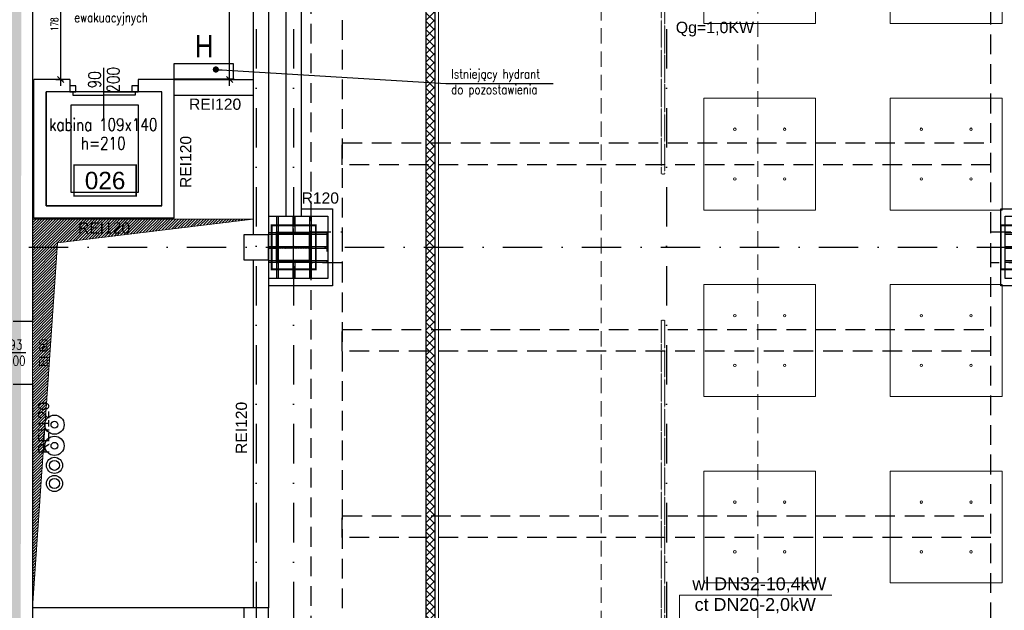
# Model space of a CAD drawing. Header units: centimetres. Extents: x -10702 to 24628, y -4437 to 19798.
# Tile 33 of 92: x 5819 to 7404, y 8016 to 8966. Entities that reach past the tile are written whole.
import ezdxf
from ezdxf.enums import TextEntityAlignment as Align

# ---------------------------------------------------------------- set-up
doc = ezdxf.new("R2010")
doc.units = ezdxf.units.CM
doc.header["$PDMODE"] = 35
doc.header["$PDSIZE"] = 0.1
for name, pattern in [('Balustrady$0$DASHED', [0.75, 0.5, -0.25]), ('CADVENT_HIDDEN', [0.8, 0.25, -0.55]), ('Kondygnacja  -0_5$0$DIVIDE', [31.75, 12.7, -6.35, 0, -6.35, 0, -6.35]), ('Kondygnacja  -0_5$0$HIDDEN', [9.525, 6.35, -3.175]), ('Kondygnacja  -0_5$0$HIDDEN2', [4.7625, 3.175, -1.5875]), ('Osie rzutów$0$DASHDOT2', [12.7, 6.35, -3.175, 0, -3.175])]:
    doc.linetypes.add(name, pattern=pattern)
doc.layers.get('0').update_dxf_attribs({"color": 8})
doc.layers.get('DEFPOINTS').update_dxf_attribs({"color": 8})
for name, color, linetype in [('ARCH_WIDOK_KONSTRUKCJA', 8, 'Continuous'), ('KJP_CT_centr_powrót', 6, '05_ciepło_technologiczne_pow'), ('KJP_CT_centr_zasilanie', 6, '05_ciepło_technologiczne_zas'), ('KJP_KK_OPISY MOCY klimakonwektorów', 7, 'Continuous'), ('Kondygnacja  -0_5$0$ARCH_ETAPOWANIE', 8, 'Kondygnacja  -0_5$0$DIVIDE'), ('Kondygnacja  -0_5$0$ARCH_GK', 8, 'Continuous'), ('Kondygnacja  -0_5$0$ARCH_HYDRANTY', 8, 'Continuous'), ('Kondygnacja  -0_5$0$ARCH_INFO_ETYK_DRZWI', 8, 'Continuous'), ('Kondygnacja  -0_5$0$ARCH_INFO_ETYK_DRZWI_IST', 8, 'Continuous'), ('Kondygnacja  -0_5$0$ARCH_INFO_ODPORNOŚĆ OGNIOWA', 8, 'Continuous'), ('Kondygnacja  -0_5$0$ARCH_INFO_OPISY', 8, 'Continuous'), ('Kondygnacja  -0_5$0$ARCH_INFO_OPISY_IST', 8, 'Continuous'), ('Kondygnacja  -0_5$0$ARCH_KONSTR_POWYŻEJ RZUTU', 8, 'Kondygnacja  -0_5$0$HIDDEN'), ('Kondygnacja  -0_5$0$ARCH_KONSTR_POWYŻEJ RZUTU_IST', 8, 'Kondygnacja  -0_5$0$HIDDEN2'), ('Kondygnacja  -0_5$0$ARCH_KONSTRUKCJA_NIEWIDOCZNA', 8, 'Continuous'), ('Kondygnacja  -0_5$0$ARCH_MUROWANE_IST', 8, 'Continuous'), ('Kondygnacja  -0_5$0$ARCH_OKŁADZINA', 8, 'Continuous'), ('Kondygnacja  -0_5$0$ARCH_POMOCNICZE', 8, 'Continuous'), ('Kondygnacja  -0_5$0$ARCH_SŁUPY', 8, 'Continuous'), ('Kondygnacja  -0_5$0$ARCH_WIDOK_IST', 8, 'Continuous'), ('Kondygnacja  -0_5$0$ARCH_ŚLUSARKA_DRZWI_IST', 8, 'Continuous'), ('Kondygnacja  -0_5$0$ARCH_ŻELBET_IST', 8, 'Continuous'), ('Osie rzutów$0$ARCH_INFO_OSIE_IST', 8, 'Osie rzutów$0$DASHDOT2'), ('Osie rzutów$0$ARCH_INFO_OSIE_OPISY_IST', 8, 'Continuous'), ('Pomieszczenia -05$0$ARCH_INFO_AREA_ETYKIETY_200', 8, 'Continuous')]:
    doc.layers.add(name, color=color, linetype=linetype)
for name, color, linetype, lineweight in [('bgde_opis ct 1', 7, 'Continuous', 20), ('KJP_WL_centrale went._zasil', 5, '04_WL_ZAS', 25), ('KJP_WL_centrale went_powrót', 5, '04_WL_POW', 25), ('Kondygnacja  -0_5$0$ARCH_INFO_WYMIARY', 8, 'Continuous', 9), ('Kondygnacja  -0_5$0$ARCH_WIDOK', 8, 'Continuous', 13), ('SU Lampy kwadratowe  -05$0$ARCH_SUFITY_PODWIESZANE', 8, 'Continuous', 9)]:
    doc.layers.add(name, color=color, linetype=linetype, lineweight=lineweight)
doc.styles.add('Arial', font='arial.ttf')
doc.styles.add('Kondygnacja  -0_5$0$Arial', font='arial.ttf')
doc.styles.add('Kondygnacja  -0_5$0$EtykietaPow01', font='ARIALN.TTF')
doc.styles.add('Kondygnacja  -0_5$0$Romans', font='Romans.shx', dxfattribs={"width": 0.7})
doc.styles.add('Kondygnacja  -0_5$0$ROMANS-50-CM', font='romans.shx', dxfattribs={"width": 0.8, "height": 10})
doc.styles.add('Kondygnacja  -0_5$0$Standard', font='txt')
doc.styles.add('Pomieszczenia -05$0$Arial', font='arial.ttf')
doc.linetypes.add('04_WL_POW', pattern='A,100,-15,["WLp",Standard,S=10,R=0,X=-10,Y=-5],-35', length=150)
doc.linetypes.add('04_WL_ZAS', pattern='A,100,-15,["WLz",Standard,S=10,R=0,X=-10,Y=-5],-35', length=150)
doc.linetypes.add('05_ciepło_technologiczne_pow', pattern='A,100,-15,["CTp",Standard,S=10,R=0,X=-10,Y=-5],-35', length=150)
doc.linetypes.add('05_ciepło_technologiczne_zas', pattern='A,100,-15,["CTz",Standard,S=10,R=0,X=-10,Y=-5],-35', length=150)
doc.dimstyles.new('Kondygnacja  -0_5$0$ISO-25', dxfattribs={"dimtxt": 2.5, "dimasz": 2.5, "dimexe": 1.25, "dimexo": 0.625, "dimtad": 1, "dimtxsty": 'Kondygnacja  -0_5$0$Standard', "dimcen": 2.5, "dimadec": 0, "dimazin": 0, "dimtfac": 1, "dimtmove": 0, "dimatfit": 3, "dimfxl": 0, "dimarcsym": 0})
doc.dimstyles.new('Kondygnacja  -0_5$0$Wymiary 1-100', dxfattribs={"dimtxt": 12, "dimasz": 10, "dimexe": 5, "dimexo": 0, "dimgap": 4, "dimtad": 1, "dimrnd": 0.5, "dimzin": 12, "dimdsep": 46, "dimtxsty": 'Kondygnacja  -0_5$0$Romans', "dimblk": 'Kondygnacja  -0_5$0$_Oblique', "dimcen": 10, "dimdle": 10, "dimclrt": 55, "dimazin": 0, "dimtfac": 1, "dimtmove": 1, "dimatfit": 3, "dimfxl": 0, "dimtolj": 1, "dimtzin": 0, "dimarcsym": 0})
pattern_1 = [(45, (-1133.3117, -3177.9858), (-0.6735192, 0.6735192), [])]
pattern_2 = [(45, (-6220.6425, -6150), (-0.67351921, 0.67351921), [])]

# ---------------------------------------------------------------- blocks, each defined once
blk = doc.blocks.new('Osie rzutów')
at = {"layer": 'Osie rzutów$0$ARCH_INFO_OSIE_IST', "ltscale": 10}
for p, q in [((6200, 12510), (6200, 4800)), ((6200, 12510), (6200, 4571.18)), ((6260, 12510), (6260, 4623.26)), ((6860, 12510), (6860, 4623.26)), ((6260, 8570), (6260, 8630)), ((4436.04, 8600), (15156.54, 8600)), ((6290, 8600), (6230, 8600))]:
    blk.add_line(p, q, dxfattribs=at)
blk = doc.blocks.new('SU Lampy kwadratowe  -05$0$moduł sufitu')
at = {"layer": 'SU Lampy kwadratowe  -05$0$ARCH_SUFITY_PODWIESZANE'}
for points in [[(60, -60), (240, -60), (240, -240), (60, -240)], [(360, -60), (540, -60), (540, -240), (360, -240)], [(60, -360), (240, -360), (240, -540), (60, -540)], [(360, -360), (540, -360), (540, -540), (360, -540)]]:
    blk.add_lwpolyline(points, close=True, dxfattribs=at)
for centre in [(110, -110), (190, -110), (410, -110), (490, -110), (110, -190), (190, -190), (410, -190), (490, -190), (110, -410), (190, -410), (410, -410), (490, -410), (110, -490), (190, -490), (410, -490), (490, -490)]:
    blk.add_circle(centre, 2, dxfattribs=at)
blk = doc.blocks.new('SU Lampy kwadratowe  -05')
at = {"layer": 'SU Lampy kwadratowe  -05$0$ARCH_SUFITY_PODWIESZANE'}
for p in [(6860, 9200), (6860, 8600)]:
    blk.add_blockref('SU Lampy kwadratowe  -05$0$moduł sufitu', p, dxfattribs=at)
blk = doc.blocks.new('Kondygnacja  -0_5$0$T-drzwi_lewe-200')
at = {"layer": 'Kondygnacja  -0_5$0$ARCH_INFO_ETYK_DRZWI'}
blk.add_line((0, 0), (-60, 0), dxfattribs=at)
blk.add_lwpolyline([(-77.5, 17.5), (-143.7, 17.5, 1), (-143.7, -17.5), (-77.5, -17.5, 1)], format="xyb", close=True, dxfattribs=at)
at = {"layer": 'Kondygnacja  -0_5$0$ARCH_INFO_ETYK_DRZWI', "color": 1, "style": 'Kondygnacja  -0_5$0$Arial'}
blk.add_attdef('ADS_DRZWI:ODPORNOŚĆ_OGNIOWA', text='', height=20, rotation=90, dxfattribs=at).set_placement((56.4, 0.1), align=Align.BOTTOM_CENTER)
at = {"layer": 'Kondygnacja  -0_5$0$ARCH_INFO_ETYK_DRZWI', "style": 'Kondygnacja  -0_5$0$Romans', "width": 0.8}
for tag, p in [('ADS_DRZWI:SZEROKOŚĆ', (-23, 7.9)), ('ADS_DRZWI:WYSOKOŚĆ', (-23, -29))]:
    blk.add_attdef(tag, text='', height=22, dxfattribs=at).set_placement(p, align=Align.CENTER)
at = {"layer": 'Kondygnacja  -0_5$0$ARCH_INFO_ETYK_DRZWI', "style": 'Kondygnacja  -0_5$0$Arial'}
blk.add_attdef('ADS_DRZWI:SYMBOL', text='', height=20, dxfattribs=at).set_placement((-110.6, 0), align=Align.MIDDLE)
blk = doc.blocks.new('Kondygnacja  -0_5$0$_Oblique')
at = {"color": 0, "linetype": 'ByBlock', "lineweight": -2}
blk.add_line((-0.5, -0.5), (0.5, 0.5), dxfattribs=at)
blk = doc.blocks.new('*D234')
at = {"layer": 'DEFPOINTS', "color": 0}
for p in [(6157.2, 9269), (6195, 9269), (6190, 8870)]:
    blk.add_point(p, dxfattribs=at)
at = {"layer": 'Kondygnacja  -0_5$0$ARCH_INFO_WYMIARY', "color": 0, "lineweight": -2}
for p, q in [((6165.2, 9269), (6152.2, 9269)), ((6157.2, 8860), (6157.2, 9279)), ((6165.2, 8870), (6152.2, 8870))]:
    blk.add_line(p, q, dxfattribs=at)
at = {"layer": 'Kondygnacja  -0_5$0$ARCH_INFO_WYMIARY', "color": 0, "lineweight": -2, "xscale": 10, "yscale": 10, "zscale": 10}
for p, rotation in [((6157.2, 9269), 90), ((6157.2, 8870), 270)]:
    blk.add_blockref('Kondygnacja  -0_5$0$_Oblique', p, dxfattribs=dict(at, rotation=rotation))
at = {"layer": 'Kondygnacja  -0_5$0$ARCH_INFO_WYMIARY', "color": 55, "insert": (6147.2, 9069.5), "char_height": 12, "attachment_point": 5, "rotation": 90, "style": 'Kondygnacja  -0_5$0$Romans'}
blk.add_mtext('\\A1;399', dxfattribs=at)
blk = doc.blocks.new('*D235')
at = {"layer": 'DEFPOINTS', "color": 0}
for p in [(5840, 9048), (5885.4, 9048), (5842, 8870)]:
    blk.add_point(p, dxfattribs=at)
at = {"layer": 'Kondygnacja  -0_5$0$ARCH_INFO_WYMIARY', "color": 0, "lineweight": -2}
for p, q in [((5877.4, 9048), (5890.4, 9048)), ((5885.4, 8860), (5885.4, 9058)), ((5877.4, 8870), (5890.4, 8870))]:
    blk.add_line(p, q, dxfattribs=at)
at = {"layer": 'Kondygnacja  -0_5$0$ARCH_INFO_WYMIARY', "color": 0, "lineweight": -2, "xscale": 10, "yscale": 10, "zscale": 10}
for p, rotation in [((5885.4, 9048), 90), ((5885.4, 8870), 270)]:
    blk.add_blockref('Kondygnacja  -0_5$0$_Oblique', p, dxfattribs=dict(at, rotation=rotation))
at = {"layer": 'Kondygnacja  -0_5$0$ARCH_INFO_WYMIARY', "color": 55, "insert": (5875.4, 8959), "char_height": 12, "attachment_point": 5, "rotation": 90, "style": 'Kondygnacja  -0_5$0$Romans'}
blk.add_mtext('\\A1;178', dxfattribs=at)
blk = doc.blocks.new('Kondygnacja  -0_5$0$_Dot')
at = {"color": 0, "linetype": 'ByBlock', "lineweight": -2}
blk.add_line((-0.5, 0), (-1, 0), dxfattribs=at)
at = {"color": 0, "linetype": 'ByBlock', "const_width": 0.5}
blk.add_lwpolyline([(-0.25, 0, 1), (0.25, 0, 1)], format="xyb", close=True, dxfattribs=at)
blk = doc.blocks.new('Kondygnacja  -0_5$0$słup_prostokąt')
at = {"layer": 'Kondygnacja  -0_5$0$ARCH_SŁUPY', "lineweight": 40}
h = blk.add_hatch(dxfattribs=at)
h.set_pattern_fill('ANSI31', color=256, scale=0.3, style=0)
h.set_pattern_definition(pattern_1)
h.paths.add_polyline_path([(36, 34), (39, 34), (39, 84), (36, 84)])
h = blk.add_hatch(dxfattribs=at)
h.set_pattern_fill('ANSI31', color=256, scale=0.3, style=0)
h.set_pattern_definition(pattern_1)
h.paths.add_polyline_path([(89, 80), (89, 83), (39, 83), (39, 80)])
h = blk.add_hatch(dxfattribs=at)
h.set_pattern_fill('ANSI31', color=256, scale=0.3, style=0)
h.set_pattern_definition(pattern_1)
h.paths.add_polyline_path([(89, 34), (92, 34), (92, 84), (89, 84)])
h = blk.add_hatch(dxfattribs=at)
h.set_pattern_fill('ANSI31', color=256, scale=0.3, style=0)
h.set_pattern_definition(pattern_1)
h.paths.add_polyline_path([(89, 57.5), (89, 60.5), (39, 60.5), (39, 57.5)])
h = blk.add_hatch(dxfattribs=at)
h.set_pattern_fill('ANSI31', color=256, scale=0.3, style=0)
h.set_pattern_definition(pattern_1)
h.paths.add_polyline_path([(89, 35), (89, 38), (39, 38), (39, 35)])
at = {"layer": 'Kondygnacja  -0_5$0$ARCH_KONSTRUKCJA_NIEWIDOCZNA'}
blk.add_lwpolyline([(119, 109), (119, 9), (9, 9), (9, 109)], close=True, dxfattribs=at)
for points in [[(36, 109), (36, 84)], [(39, 109), (39, 84)], [(62.5, 109), (62.5, 83)], [(65.5, 109), (65.5, 83)], [(89, 109), (89, 84)], [(92, 109), (92, 84)], [(9, 83), (36, 83)], [(9, 80), (36, 80)], [(92, 83), (119, 83)], [(92, 80), (119, 80)], [(9, 60.5), (36, 60.5)], [(9, 57.5), (36, 57.5)], [(92, 60.5), (119, 60.5)], [(92, 57.5), (119, 57.5)], [(9, 38), (36, 38)], [(9, 35), (36, 35)], [(36, 34), (36, 9)], [(39, 34), (39, 9)], [(62.5, 35), (62.5, 9)], [(65.5, 35), (65.5, 9)], [(89, 34), (89, 9)], [(92, 38), (119, 38)], [(92, 35), (119, 35)], [(92, 34), (92, 9)]]:
    blk.add_lwpolyline(points, dxfattribs=at)
at = {"layer": 'Kondygnacja  -0_5$0$ARCH_OKŁADZINA'}
blk.add_lwpolyline([(2, 121), (126, 121), (126, -3), (2, -3)], close=True, dxfattribs=at)
at = {"layer": 'Kondygnacja  -0_5$0$ARCH_SŁUPY', "lineweight": 40}
for p, q in [((39, 60.5), (89, 60.5)), ((89, 57.5), (39, 57.5))]:
    blk.add_line(p, q, dxfattribs=at)
at = {"layer": 'Kondygnacja  -0_5$0$ARCH_SŁUPY', "lineweight": 30, "const_width": 3}
blk.add_lwpolyline([(2, 94.5), (126, 94.5), (126, 23.5), (2, 23.5)], close=True, dxfattribs=at)
at = {"layer": 'Kondygnacja  -0_5$0$ARCH_SŁUPY', "lineweight": 40}
for points in [[(36, 84), (39, 84), (39, 34), (36, 34)], [(89, 84), (92, 84), (92, 34), (89, 34)]]:
    blk.add_lwpolyline(points, close=True, dxfattribs=at)
for points in [[(89, 83), (39, 83)], [(39, 80), (89, 80)], [(89, 38), (39, 38)], [(39, 35), (89, 35)]]:
    blk.add_lwpolyline(points, dxfattribs=at)
blk = doc.blocks.new('Kondygnacja  -0_5$0$słup 6.8.41')
at = {"layer": 'Kondygnacja  -0_5$0$ARCH_SŁUPY'}
h = blk.add_hatch(dxfattribs=at)
h.set_pattern_fill('ANSI31', color=256, scale=0.3, style=0)
h.set_pattern_definition(pattern_2)
h.paths.add_polyline_path([(14.8, 75), (11.8, 75), (11.8, 25), (14.8, 25)])
h = blk.add_hatch(dxfattribs=at)
h.set_pattern_fill('ANSI31', color=256, scale=0.3, style=0)
h.set_pattern_definition(pattern_2)
h.paths.add_polyline_path([(64.8, 71), (64.8, 74), (14.8, 74), (14.8, 71)])
h = blk.add_hatch(dxfattribs=at)
h.set_pattern_fill('ANSI31', color=256, scale=0.3, style=0)
h.set_pattern_definition(pattern_2)
h.paths.add_polyline_path([(67.8, 75), (64.8, 75), (64.8, 25), (67.8, 25)])
h = blk.add_hatch(dxfattribs=at)
h.set_pattern_fill('ANSI31', color=256, scale=0.3, style=0)
h.set_pattern_definition(pattern_2)
h.paths.add_polyline_path([(64.8, 48.5), (64.8, 51.5), (14.8, 51.5), (14.8, 48.5)])
h = blk.add_hatch(dxfattribs=at)
h.set_pattern_fill('ANSI31', color=256, scale=0.3, style=0)
h.set_pattern_definition(pattern_2)
h.paths.add_polyline_path([(64.8, 26), (64.8, 29), (14.8, 29), (14.8, 26)])
at = {"layer": 'Kondygnacja  -0_5$0$ARCH_POMOCNICZE'}
blk.add_lwpolyline([(94.8, 100), (94.8, 0), (-0.2, 0), (-0.2, 100)], close=True, dxfattribs=at)
for points in [[(11.8, 100), (11.8, 75)], [(14.8, 100), (14.8, 75)], [(38.3, 100), (38.3, 74)], [(41.3, 100), (41.3, 74)], [(64.8, 100), (64.8, 75)], [(67.8, 100), (67.8, 75)], [(-0.2, 74), (11.8, 74)], [(-0.2, 71), (11.8, 71)], [(67.8, 74), (94.8, 74)], [(67.8, 71), (94.8, 71)], [(-0.2, 51.5), (11.8, 51.5)], [(-0.2, 48.5), (11.8, 48.5)], [(67.8, 51.5), (94.8, 51.5)], [(67.8, 48.5), (94.8, 48.5)], [(-0.2, 29), (11.8, 29)], [(-0.2, 26), (11.8, 26)], [(11.8, 25), (11.8, 0)], [(14.8, 25), (14.8, 0)], [(38.3, 26), (38.3, 0)], [(41.3, 26), (41.3, 0)], [(64.8, 25), (64.8, 0)], [(67.8, 29), (94.8, 29)], [(67.8, 26), (94.8, 26)], [(67.8, 25), (67.8, 0)]]:
    blk.add_lwpolyline(points, dxfattribs=at)
at = {"layer": 'Kondygnacja  -0_5$0$ARCH_SŁUPY'}
for p, q in [((14.8, 51.5), (64.8, 51.5)), ((64.8, 48.5), (14.8, 48.5))]:
    blk.add_line(p, q, dxfattribs=at)
at = {"layer": 'Kondygnacja  -0_5$0$ARCH_SŁUPY', "const_width": 3}
blk.add_lwpolyline([(4.3, 85.5), (75.3, 85.5), (75.3, 14.5), (4.3, 14.5)], close=True, dxfattribs=at)
at = {"layer": 'Kondygnacja  -0_5$0$ARCH_SŁUPY'}
for points in [[(11.8, 75), (14.8, 75), (14.8, 25), (11.8, 25)], [(64.8, 75), (67.8, 75), (67.8, 25), (64.8, 25)]]:
    blk.add_lwpolyline(points, close=True, dxfattribs=at)
for points in [[(64.8, 74), (14.8, 74)], [(14.8, 71), (64.8, 71)], [(64.8, 29), (14.8, 29)], [(14.8, 26), (64.8, 26)]]:
    blk.add_lwpolyline(points, dxfattribs=at)
blk = doc.blocks.new('Kondygnacja  -0_5$0$konstrukcja istniejąca -0.5')
at = {"layer": 'Kondygnacja  -0_5$0$ARCH_KONSTR_POWYŻEJ RZUTU_IST', "ltscale": 10}
for p, q in [((6288.5, 4975), (6288.5, 12225)), ((6288.5, 8575), (6288.5, 8625)), ((6288.5, 8625), (6338.5, 8625)), ((6338.5, 8575), (6288.5, 8575))]:
    blk.add_line(p, q, dxfattribs=at)
for points in [[(6338.5, 9775), (6338.5, 8625)], [(7382, 8625), (7382, 9775)], [(6313.5, 8625), (6313.5, 8575)], [(6338.5, 8625), (6338.5, 8575)], [(7538, 8575), (7382, 8575), (7382, 8625), (7538, 8625), (7538, 8575)], [(6338.5, 8575), (6338.5, 7425)], [(7382, 7425), (7382, 8575)], [(7382, 8132.9), (6338.5, 8132.9), (6338.5, 8167.9), (7382, 8167.9)]]:
    blk.add_lwpolyline(points, dxfattribs=at)
at = {"layer": 'Kondygnacja  -0_5$0$ARCH_KONSTR_POWYŻEJ RZUTU_IST', "ltscale": 10, "elevation": 0}
for points in [[(7382, 8732.9), (6338.5, 8732.9), (6338.5, 8767.9), (7382, 8767.9)], [(7382, 8432.9), (6338.5, 8432.9), (6338.5, 8467.9), (7382, 8467.9)]]:
    blk.add_lwpolyline(points, dxfattribs=at)
blk = doc.blocks.new('Pomieszczenia -05$0$etykieta_numer')
at = {"color": 0, "linetype": 'ByBlock', "const_width": 2.44}
blk.add_lwpolyline([(-50, -50), (-50, 0), (50, 0), (50, -50)], close=True, dxfattribs=at)
at = {"color": 0, "linetype": 'ByBlock', "style": 'Pomieszczenia -05$0$Arial'}
blk.add_attdef('AECAREA:NUMBER', text='', height=28, dxfattribs=at).set_placement((0, -25), align=Align.MIDDLE)

msp = doc.modelspace()

# ---------------------------------------------------------------- hatches: boundary and pattern name
at = {"layer": 'Kondygnacja  -0_5$0$ARCH_GK', "linetype": 'Continuous', "lineweight": -3}
h = msp.add_hatch(dxfattribs=at)
h.set_pattern_fill('ANSI37', color=256, scale=3, style=0)
h.paths.add_polyline_path([(6473, 4985), (6488, 4985), (6488, 9864), (6476.333, 9864), (6473, 9854)], flags=0)
h.paths.add_polyline_path([(6473, 9874), (6476.333, 9864), (6488, 9864), (6488, 10101), (6473, 10116)], flags=0)
at = {"layer": 'Kondygnacja  -0_5$0$ARCH_WIDOK'}
h = msp.add_hatch(dxfattribs=at)
h.set_pattern_fill('ANSI31', color=256, angle=-180, style=0)
h.set_pattern_definition([(225, (1e-11, 1865.5), (2.245064, -2.245064), [])])
h.paths.add_polyline_path([(5840, 8020), (5840, 8645.5), (6195, 8645.5), (5880.4, 8607.073)])

# ---------------------------------------------------------------- linework, layer by layer
at = {"linetype": 'Balustrady$0$DASHED', "lineweight": 20, "ltscale": 50}
msp.add_lwpolyline([(6754.764, 9751.102), (7006.979, 9751.102), (7006.979, 5027.678), (6754.764, 5027.678)], close=True, dxfattribs=at)
at = {"layer": 'ARCH_WIDOK_KONSTRUKCJA', "linetype": 'CADVENT_HIDDEN', "elevation": 0}
for points in [[(6856.78, 8717.498), (6851.78, 8717.498), (6851.78, 9682.498), (6856.78, 9682.498)], [(6856.78, 7517.498), (6851.78, 7517.498), (6851.78, 8482.498), (6856.78, 8482.498)]]:
    msp.add_lwpolyline(points, close=True, dxfattribs=at)
at = {"layer": 'bgde_opis ct 1'}
for p, q in [((7125.949, 8040.036), (6880.869, 8040.036)), ((6880.869, 8040.036), (6880.869, 7909.962))]:
    msp.add_line(p, q, dxfattribs=at)
at = {"layer": 'KJP_CT_centr_powrót'}
for radius in [15.5, 5.5]:
    msp.add_circle((5875.424, 8280.614), radius, dxfattribs=at)
at = {"layer": 'KJP_CT_centr_zasilanie'}
for radius in [15.5, 5.5]:
    msp.add_circle((5875.411, 8314.614), radius, dxfattribs=at)
at = {"layer": 'KJP_WL_centrale went._zasil'}
for radius in [13, 8]:
    msp.add_circle((5875.424, 8249.114), radius, dxfattribs=at)
at = {"layer": 'KJP_WL_centrale went_powrót'}
for radius in [13, 8]:
    msp.add_circle((5875.424, 8219.973), radius, dxfattribs=at)
at = {"layer": 'Kondygnacja  -0_5$0$ARCH_ETAPOWANIE', "ltscale": 10, "const_width": 20, "elevation": 300}
msp.add_lwpolyline([(4946, 3931), (4946, 5443), (5613, 5443), (5613, 5586), (5809, 5586), (5815, 12220), (6212, 12220), (6212, 13458.874), (6172, 13458.874), (6171.997, 14762.582), (4925, 14762.019), (4925, 14762.019), (8839.196, 14763.787)], dxfattribs=at)
at = {"layer": 'Kondygnacja  -0_5$0$ARCH_GK', "linetype": 'Continuous', "lineweight": -3}
for p, q in [((6488, 4985), (6488, 10101)), ((6473, 9854), (6473, 4985)), ((7398, 8595), (7398, 8605))]:
    msp.add_line(p, q, dxfattribs=at)
at = {"layer": 'Kondygnacja  -0_5$0$ARCH_HYDRANTY', "elevation": 330}
msp.add_lwpolyline([(6068, 8870.54), (6068, 8895.54), (6163, 8895.54), (6163, 8870.54)], close=True, dxfattribs=at)
at = {"layer": 'Kondygnacja  -0_5$0$ARCH_MUROWANE_IST', "ltscale": 4}
for p, q in [((5840, 9048), (5840, 8481)), ((6068, 8870), (6195, 8870)), ((6068, 8845), (6195, 8845)), ((6195, 8580), (6195, 8020)), ((6220, 8580), (6220, 8020)), ((5809, 8481), (5840, 8481)), ((5809, 8380), (5840, 8380)), ((5840, 8380), (5840, 6409.5))]:
    msp.add_line(p, q, dxfattribs=at)
at = {"layer": 'Kondygnacja  -0_5$0$ARCH_OKŁADZINA'}
msp.add_lwpolyline([(6272.5, 8662), (6322.461, 8662), (6322.461, 8538), (6220, 8538)], dxfattribs=at)
at = {"layer": 'Kondygnacja  -0_5$0$ARCH_WIDOK'}
msp.add_line((6493, 10096), (6493, 4985), dxfattribs=at)
msp.add_lwpolyline([(5840, 8020), (5840, 8645.5), (6195, 8645.5), (5880.4, 8607.073), (5840, 8020)], dxfattribs=at)
at = {"layer": 'Kondygnacja  -0_5$0$ARCH_WIDOK_IST'}
msp.add_line((6180, 8020), (5840, 8020), dxfattribs=at)
for points in [[(5862, 8667), (6048, 8667), (6048, 8850), (5862, 8850)], [(5901.562, 8688.5), (6010.562, 8688.5), (6010.562, 8828.5), (5901.562, 8828.5)]]:
    msp.add_lwpolyline(points, close=True, dxfattribs=at)
at = {"layer": 'Kondygnacja  -0_5$0$ARCH_ŚLUSARKA_DRZWI_IST'}
msp.add_line((5955, 8806.219), (5955, 8888.781), dxfattribs=at)
for points in [[(5900, 8850), (5910, 8850), (5910, 8860), (5900, 8860)], [(6000, 8850), (6010, 8850), (6010, 8860), (6000, 8860)], [(5905, 8845), (5955, 8845), (5955, 8850), (5905, 8850)], [(6005, 8845), (5955, 8845), (5955, 8850), (6005, 8850)]]:
    msp.add_lwpolyline(points, close=True, dxfattribs=at)
at = {"layer": 'Kondygnacja  -0_5$0$ARCH_ŻELBET_IST', "ltscale": 4}
for p, q in [((6272.5, 9750), (6272.5, 8650)), ((6247.5, 9580), (6247.5, 8650)), ((6195, 9180), (6195, 8620)), ((6220, 9180), (6220, 8620)), ((5842, 8647), (5842, 8870)), ((5900, 8870), (5842, 8870)), ((5900, 8870), (5900, 8850)), ((6068, 8870), (6010, 8870)), ((6010, 8870), (6010, 8850)), ((6068, 8647), (6068, 8870)), ((5862, 8667), (5862, 8850)), ((5900, 8850), (5862, 8850)), ((6048, 8850), (6010, 8850)), ((6048, 8667), (6048, 8850)), ((6048, 8667), (5862, 8667)), ((6068, 8647), (5842, 8647))]:
    msp.add_line(p, q, dxfattribs=at)
for points in [[(6180, 8580), (6220, 8580), (6220, 8620), (6180, 8620)], [(6180, 7980), (6220, 7980), (6220, 8020), (6180, 8020)], [(6180, 7980), (6220, 7980), (6220, 8020), (6180, 8020)], [(6180, 7980), (6220, 7980), (6220, 8020), (6180, 8020)]]:
    msp.add_lwpolyline(points, close=True, dxfattribs=at)

# ---------------------------------------------------------------- block references
at = {"layer": 'Kondygnacja  -0_5$0$ARCH_INFO_ETYK_DRZWI', "linetype": 'Continuous', "lineweight": -3, "xscale": 0.6999999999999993, "yscale": 0.7, "zscale": 0.7}
msp.add_blockref('Kondygnacja  -0_5$0$T-drzwi_lewe-200', (5829.222, 8430.034), dxfattribs=at).add_auto_attribs({'ADS_DRZWI:SYMBOL': 'DS27PF2', 'ADS_DRZWI:SZEROKOŚĆ': '93', 'ADS_DRZWI:ODPORNOŚĆ_OGNIOWA': 'EI 60', 'ADS_DRZWI:WYSOKOŚĆ': '200'})
at = {"layer": 'Kondygnacja  -0_5$0$ARCH_KONSTR_POWYŻEJ RZUTU'}
msp.add_blockref('Kondygnacja  -0_5$0$konstrukcja istniejąca -0.5', (0, 0), dxfattribs=at)
at = {"layer": 'Kondygnacja  -0_5$0$ARCH_SŁUPY'}
for name, p in [('Kondygnacja  -0_5$0$słup 6.8.41', (6220.643, 8550)), ('Kondygnacja  -0_5$0$słup_prostokąt', (7396, 8541))]:
    msp.add_blockref(name, p, dxfattribs=at)
at = {"layer": 'Osie rzutów$0$ARCH_INFO_OSIE_OPISY_IST'}
msp.add_blockref('Osie rzutów', (0, 0), dxfattribs=at)
at = {"layer": 'Pomieszczenia -05$0$ARCH_INFO_AREA_ETYKIETY_200', "linetype": 'Continuous', "lineweight": -3}
msp.add_blockref('Pomieszczenia -05$0$etykieta_numer', (5956.842, 8732.457), dxfattribs=at).add_auto_attribs({'AECAREA:NUMBER': '026'})
at = {"layer": 'SU Lampy kwadratowe  -05$0$ARCH_SUFITY_PODWIESZANE'}
msp.add_blockref('SU Lampy kwadratowe  -05', (0, 0), dxfattribs=at)

# ---------------------------------------------------------------- texts
at = {"layer": 'bgde_opis ct 1', "color": 2, "style": 'Arial'}
for s, p in [('wl DN32-10,4kW', (6901.603, 8048.284, -23509.109)), ('ct DN20-2,0kW', (6905.321, 8015.041, -23509.109))]:
    msp.add_text(s, height=20.58297, dxfattribs=at).set_placement(p)
at = {"layer": 'KJP_KK_OPISY MOCY klimakonwektorów', "insert": (6874.932, 8962.989, 2308.732), "char_height": 18.326, "width": 421.7149, "attachment_point": 1, "style": 'Arial'}
msp.add_mtext('Qg=1,0KW', dxfattribs=at)
at = {"layer": 'Kondygnacja  -0_5$0$ARCH_HYDRANTY', "style": 'Kondygnacja  -0_5$0$EtykietaPow01'}
msp.add_attdef('H', text='001', height=36, dxfattribs=at).set_placement((6116.27, 8923.7, 330), align=Align.MIDDLE)
at = {"layer": 'Kondygnacja  -0_5$0$ARCH_INFO_ETYK_DRZWI_IST', "insert": (5955, 8869.596), "char_height": 20, "width": 10, "attachment_point": 5, "rotation": 90, "line_spacing_factor": 0.9, "style": 'Kondygnacja  -0_5$0$ROMANS-50-CM'}
msp.add_mtext('90\\P200', dxfattribs=at)
at = {"layer": 'Kondygnacja  -0_5$0$ARCH_INFO_ODPORNOŚĆ OGNIOWA', "char_height": 18, "width": 53.33252, "attachment_point": 5, "style": 'Kondygnacja  -0_5$0$Arial'}
for s, insert in [('\\PREI120', (6133.886, 8845.15)), ('\\PR120', (6303.054, 8694.184)), ('\\PREI120', (5955.181, 8645.906))]:
    msp.add_mtext(s, dxfattribs=dict(at, insert=insert))
at = {"layer": 'Kondygnacja  -0_5$0$ARCH_INFO_ODPORNOŚĆ OGNIOWA', "char_height": 18, "width": 53.33252, "attachment_point": 5, "rotation": 90, "style": 'Kondygnacja  -0_5$0$Arial'}
for insert in [(6071.689, 8737.335), (5843.085, 8309.439), (6161.223, 8309.439)]:
    msp.add_mtext('\\PREI120', dxfattribs=dict(at, insert=insert))
at = {"layer": 'Kondygnacja  -0_5$0$ARCH_INFO_OPISY', "char_height": 15, "width": 300.52327, "attachment_point": 1, "style": 'Kondygnacja  -0_5$0$ROMANS-50-CM'}
for s, insert in [('Demontaż istniejącej stolarki drzwiowej i montaż nowych drzwi ewakuacyjnych', (5907.412, 9027.217)), ('Istniejący hydrant\\Pdo pozostawienia', (6513.611, 8886.394))]:
    msp.add_mtext(s, dxfattribs=dict(at, insert=insert))
at = {"layer": 'Kondygnacja  -0_5$0$ARCH_INFO_OPISY_IST', "insert": (5953.881, 8782.493), "char_height": 20, "width": 190.26583, "attachment_point": 5, "line_spacing_factor": 0.9, "style": 'Kondygnacja  -0_5$0$ROMANS-50-CM'}
msp.add_mtext('kabina 109x140\\Ph=210', dxfattribs=at)

# ---------------------------------------------------------------- dimensions: what is measured, and where the dimension line sits
at = {"layer": 'Kondygnacja  -0_5$0$ARCH_INFO_WYMIARY'}
for base, p1, p2, picture, middle in [((6157.24, 9269), (6190, 8870), (6195, 9269), '*D234', (6147.24, 9069.5)), ((5885.393, 9048), (5842, 8870), (5840, 9048), '*D235', (5875.393, 8959))]:
    dim = msp.add_linear_dim(base=base, p1=p1, p2=p2, angle=90, dimstyle='Kondygnacja  -0_5$0$Wymiary 1-100', dxfattribs=at)
    dim.commit()
    dim.dimension.update_dxf_attribs({"geometry": picture, "text_midpoint": middle})

# ---------------------------------------------------------------- leaders
at = {"layer": 'Kondygnacja  -0_5$0$ARCH_INFO_OPISY'}
msp.add_leader([(6135.073, 8886.109), (6505.29, 8863.669), (6677.781, 8863.669)], dimstyle='Kondygnacja  -0_5$0$ISO-25', override={"dimscale": 5, "dimasz": 2, "dimtad": 0, "dimldrblk": 'Kondygnacja  -0_5$0$_Dot'}, dxfattribs=at)

doc.saveas('drawing.dxf')
